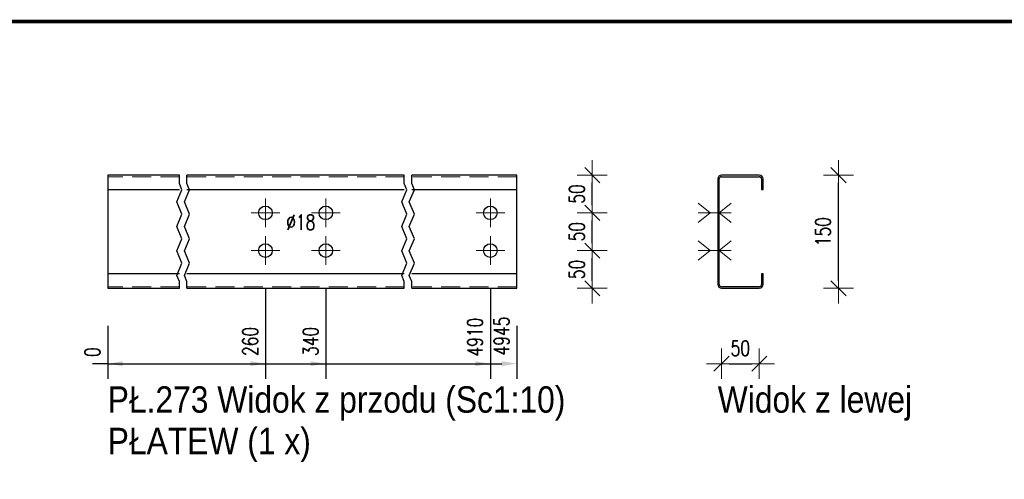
# Model space of a CAD drawing. Header units: millimetres. Extents: x -134 to 978, y 9358 to 10027.
# Tile 26 of 44: x 303 to 434, y 9881 to 9942. Entities that reach past the tile are written whole.
import ezdxf

# ---------------------------------------------------------------- set-up
doc = ezdxf.new("R2010")
doc.units = ezdxf.units.MM
doc.header["$LTSCALE"] = 10
doc.linetypes.add('HIDDEN', pattern=[0.375, 0.25, -0.125])
doc.linetypes.add('MITTE', pattern=[2, 1.25, -0.25, 0.25, -0.25])
doc.layers.get('Defpoints').update_dxf_attribs({"color": 1})
for name, color, linetype, lineweight in [('_RAMKA', 7, 'Continuous', 35), ('PS_Bolt', 4, 'Continuous', 13), ('PS_DIM', 4, 'Continuous', 13), ('PS_Hidden', 2, 'HIDDEN', 9), ('PS_Mid', 5, 'MITTE', 15), ('PS_Shape', 161, 'Continuous', 30), ('PS_SOLID', 7, 'Continuous', 30), ('PS_TEXT', 3, 'Continuous', 18)]:
    doc.layers.add(name, color=color, linetype=linetype, lineweight=lineweight)
doc.styles.add('gil', font='txt', dxfattribs={"width": 0.9})
doc.styles.add('simplex', font='simplex.shx', dxfattribs={"width": 0.75})
doc.dimstyles.new('1_10_GŁ_DS1-LS10', dxfattribs={"dimtxt": 2, "dimasz": 2, "dimexe": 2, "dimexo": 5, "dimgap": 1, "dimtad": 1, "dimjust": 4, "dimdec": 0, "dimlfac": 10, "dimtxsty": 'simplex', "dimblk1": 'NONE', "dimsah": 1, "dimcen": 2, "dimclrd": 256, "dimclre": 256, "dimclrt": 3, "dimadec": 1, "dimazin": 0, "dimtfac": 1, "dimtdec": 0, "dimtmove": 2, "dimatfit": 3, "dimfxl": 1, "dimarcsym": 0})
doc.dimstyles.new('1_10_PRZ_DS1-LS10', dxfattribs={"dimtxt": 2, "dimasz": 1, "dimexe": 2, "dimexo": 5, "dimgap": 1, "dimtad": 1, "dimdec": 0, "dimlfac": 10, "dimtxsty": 'simplex', "dimblk": 'dimznak', "dimcen": 2, "dimse1": 1, "dimse2": 1, "dimclrt": 3, "dimadec": 1, "dimazin": 0, "dimtfac": 1, "dimtdec": 0, "dimtix": 1, "dimtmove": 2, "dimatfit": 3, "dimldrblk": 'dim-grot', "dimfxl": 1, "dimarcsym": 0})

# ---------------------------------------------------------------- blocks, each defined once
blk = doc.blocks.new('*D162')
at = {"layer": 'Defpoints', "color": 0, "transparency": 16777216}
for p in [(315.1, 9906.44), (315.1, 9906.44), (315.1, 9896.44)]:
    blk.add_point(p, dxfattribs=at)
at = {"layer": 'PS_DIM', "lineweight": -2, "transparency": 16777216}
for p, q in [((315.1, 9901.44), (315.1, 9894.44)), ((315.1, 9901.44), (315.1, 9894.44)), ((315.1, 9896.44), (313.1, 9896.44)), ((315.1, 9896.44), (315.1, 9896.44)), ((317.1, 9896.44), (319.1, 9896.44))]:
    blk.add_line(p, q, dxfattribs=at)
at = {"layer": 'PS_DIM', "transparency": 16777216}
blk.add_solid([(317.1, 9896.77), (317.1, 9896.11), (315.1, 9896.44)], dxfattribs=at)
at = {"layer": 'PS_DIM', "color": 3, "transparency": 16777216, "insert": (313.08, 9897.96), "char_height": 2, "attachment_point": 5, "rotation": 90, "style": 'simplex'}
blk.add_mtext('0', dxfattribs=at)
blk = doc.blocks.new('_None')
blk = doc.blocks.new('*D163')
at = {"layer": 'Defpoints', "color": 0, "transparency": 16777216}
for p in [(336, 9911.44), (315.1, 9906.44), (336, 9896.44)]:
    blk.add_point(p, dxfattribs=at)
at = {"layer": 'PS_DIM', "lineweight": -2, "transparency": 16777216}
for p, q in [((336, 9906.44), (336, 9894.44)), ((315.1, 9901.44), (315.1, 9894.44)), ((315.1, 9896.44), (334, 9896.44))]:
    blk.add_line(p, q, dxfattribs=at)
at = {"layer": 'PS_DIM', "transparency": 16777216}
blk.add_solid([(334, 9896.77), (334, 9896.11), (336, 9896.44)], dxfattribs=at)
at = {"layer": 'PS_DIM', "color": 3, "transparency": 16777216, "insert": (333.98, 9899.39), "char_height": 2, "attachment_point": 5, "rotation": 90, "style": 'simplex'}
blk.add_mtext('260', dxfattribs=at)
blk = doc.blocks.new('*D164')
at = {"layer": 'Defpoints', "color": 0, "transparency": 16777216}
for p in [(344, 9911.44), (315.1, 9906.44), (344, 9896.44)]:
    blk.add_point(p, dxfattribs=at)
at = {"layer": 'PS_DIM', "lineweight": -2, "transparency": 16777216}
for p, q in [((344, 9906.44), (344, 9894.44)), ((315.1, 9901.44), (315.1, 9894.44)), ((315.1, 9896.44), (342, 9896.44))]:
    blk.add_line(p, q, dxfattribs=at)
at = {"layer": 'PS_DIM', "transparency": 16777216}
blk.add_solid([(342, 9896.77), (342, 9896.11), (344, 9896.44)], dxfattribs=at)
at = {"layer": 'PS_DIM', "color": 3, "transparency": 16777216, "insert": (341.98, 9899.39), "char_height": 2, "attachment_point": 5, "rotation": 90, "style": 'simplex'}
blk.add_mtext('340', dxfattribs=at)
blk = doc.blocks.new('*D165')
at = {"layer": 'Defpoints', "color": 0, "transparency": 16777216}
for p in [(365.8, 9911.44), (315.1, 9906.44), (365.8, 9896.44)]:
    blk.add_point(p, dxfattribs=at)
at = {"layer": 'PS_DIM', "lineweight": -2, "transparency": 16777216}
for p, q in [((365.8, 9906.44), (365.8, 9894.44)), ((315.1, 9901.44), (315.1, 9894.44)), ((315.1, 9896.44), (363.8, 9896.44))]:
    blk.add_line(p, q, dxfattribs=at)
at = {"layer": 'PS_DIM', "transparency": 16777216}
blk.add_solid([(363.8, 9896.77), (363.8, 9896.11), (365.8, 9896.44)], dxfattribs=at)
at = {"layer": 'PS_DIM', "color": 3, "transparency": 16777216, "insert": (363.78, 9899.96), "char_height": 2, "attachment_point": 5, "rotation": 90, "style": 'simplex'}
blk.add_mtext('4910', dxfattribs=at)
blk = doc.blocks.new('*D166')
at = {"layer": 'Defpoints', "color": 0, "transparency": 16777216}
for p in [(315.1, 9906.44), (369.3, 9906.44), (369.3, 9896.44)]:
    blk.add_point(p, dxfattribs=at)
at = {"layer": 'PS_DIM', "lineweight": -2, "transparency": 16777216}
for p, q in [((315.1, 9901.44), (315.1, 9894.44)), ((369.3, 9901.44), (369.3, 9894.44)), ((315.1, 9896.44), (367.3, 9896.44))]:
    blk.add_line(p, q, dxfattribs=at)
at = {"layer": 'PS_DIM', "transparency": 16777216}
blk.add_solid([(367.3, 9896.77), (367.3, 9896.11), (369.3, 9896.44)], dxfattribs=at)
at = {"layer": 'PS_DIM', "color": 3, "transparency": 16777216, "insert": (367.28, 9900.1), "char_height": 2, "attachment_point": 5, "rotation": 90, "style": 'simplex'}
blk.add_mtext('4945', dxfattribs=at)
blk = doc.blocks.new('dimznak')
at = {"color": 0}
for points in [[(0, 2), (0, -2)], [(-2, 0), (2, 0)]]:
    blk.add_lwpolyline(points, dxfattribs=at)
at = {"color": 2}
blk.add_lwpolyline([(1, 1), (-1, -1)], dxfattribs=at)
blk = doc.blocks.new('*D167')
at = {"layer": 'Defpoints', "color": 0, "transparency": 16777216}
for p in [(365.8, 9911.44), (379.3, 9911.44), (365.8, 9906.44)]:
    blk.add_point(p, dxfattribs=at)
at = {"layer": 'PS_DIM', "color": 0, "lineweight": -2, "transparency": 16777216}
blk.add_line((379.3, 9907.44), (379.3, 9910.44), dxfattribs=at)
for p, rotation in [((379.3, 9911.44), 90), ((379.3, 9906.44), 270)]:
    blk.add_blockref('dimznak', p, dxfattribs=dict(at, rotation=rotation))
at = {"layer": 'PS_DIM', "color": 3, "transparency": 16777216, "insert": (377.26, 9908.94), "char_height": 2, "attachment_point": 5, "rotation": 90, "style": 'simplex'}
blk.add_mtext('50', dxfattribs=at)
blk = doc.blocks.new('dim-grot')
blk.add_hatch(color=256).paths.add_polyline_path([(0, 0), (-2, 0.5), (-2, -0.5)])
blk.add_lwpolyline([(0, 0), (-2, 0.5), (-2, -0.5), (0, 0)])
blk = doc.blocks.new('*D168')
at = {"layer": 'Defpoints', "color": 0, "transparency": 16777216}
for p in [(365.8, 9916.44), (379.3, 9916.44), (365.8, 9911.44)]:
    blk.add_point(p, dxfattribs=at)
at = {"layer": 'PS_DIM', "color": 0, "lineweight": -2, "transparency": 16777216}
blk.add_line((379.3, 9912.44), (379.3, 9915.44), dxfattribs=at)
for p, rotation in [((379.3, 9916.44), 90), ((379.3, 9911.44), 270)]:
    blk.add_blockref('dimznak', p, dxfattribs=dict(at, rotation=rotation))
at = {"layer": 'PS_DIM', "color": 3, "transparency": 16777216, "insert": (377.26, 9913.94), "char_height": 2, "attachment_point": 5, "rotation": 90, "style": 'simplex'}
blk.add_mtext('50', dxfattribs=at)
blk = doc.blocks.new('*D169')
at = {"layer": 'Defpoints', "color": 0, "transparency": 16777216}
for p in [(365.8, 9921.44), (379.3, 9921.44), (365.8, 9916.44)]:
    blk.add_point(p, dxfattribs=at)
at = {"layer": 'PS_DIM', "color": 0, "lineweight": -2, "transparency": 16777216}
blk.add_line((379.3, 9917.44), (379.3, 9920.44), dxfattribs=at)
for p, rotation in [((379.3, 9921.44), 90), ((379.3, 9916.44), 270)]:
    blk.add_blockref('dimznak', p, dxfattribs=dict(at, rotation=rotation))
at = {"layer": 'PS_DIM', "color": 3, "transparency": 16777216, "insert": (377.26, 9918.94), "char_height": 2, "attachment_point": 5, "rotation": 90, "style": 'simplex'}
blk.add_mtext('50', dxfattribs=at)
blk = doc.blocks.new('*D170')
at = {"layer": 'Defpoints', "color": 0, "transparency": 16777216}
for p in [(396.43, 9906.44), (401.43, 9906.44), (401.43, 9896.44)]:
    blk.add_point(p, dxfattribs=at)
at = {"layer": 'PS_DIM', "color": 0, "lineweight": -2, "transparency": 16777216}
blk.add_line((397.43, 9896.44), (400.43, 9896.44), dxfattribs=at)
at = {"layer": 'PS_DIM', "color": 0, "lineweight": -2, "transparency": 16777216, "rotation": 180}
blk.add_blockref('dimznak', (396.43, 9896.44), dxfattribs=at)
at = {"layer": 'PS_DIM', "color": 0, "lineweight": -2, "transparency": 16777216}
blk.add_blockref('dimznak', (401.43, 9896.44), dxfattribs=at)
at = {"layer": 'PS_DIM', "color": 3, "transparency": 16777216, "insert": (398.93, 9898.48), "char_height": 2, "attachment_point": 5, "style": 'simplex'}
blk.add_mtext('50', dxfattribs=at)
blk = doc.blocks.new('*D171')
at = {"layer": 'Defpoints', "color": 0, "transparency": 16777216}
for p in [(401.93, 9921.44), (411.93, 9921.44), (401.93, 9906.44)]:
    blk.add_point(p, dxfattribs=at)
at = {"layer": 'PS_DIM', "color": 0, "lineweight": -2, "transparency": 16777216}
blk.add_line((411.93, 9907.44), (411.93, 9920.44), dxfattribs=at)
for p, rotation in [((411.93, 9921.44), 90), ((411.93, 9906.44), 270)]:
    blk.add_blockref('dimznak', p, dxfattribs=dict(at, rotation=rotation))
at = {"layer": 'PS_DIM', "color": 3, "transparency": 16777216, "insert": (409.89, 9913.94), "char_height": 2, "attachment_point": 5, "rotation": 90, "style": 'simplex'}
blk.add_mtext('150', dxfattribs=at)
blk = doc.blocks.new('*U506')
at = {"layer": '_RAMKA', "lineweight": -3, "const_width": 0.5}
blk.add_lwpolyline([(-1070, 10), (-10, 10), (-10, 584), (-1070, 584)], close=True, dxfattribs=at)
blk = doc.blocks.new('*X688')
at = {"color": 3, "linetype": 'Continuous'}
blk.add_line((336, 9916.44), (336, 9916.44), dxfattribs=at)
blk.add_line((336, 9916.44), (336, 9916.44), dxfattribs=at)
blk.add_line((336, 9916.44), (336, 9916.44), dxfattribs=at)
blk.add_line((336, 9916.44), (336, 9916.44), dxfattribs=at)
blk.add_line((336, 9916.44), (336, 9916.44), dxfattribs=at)
blk = doc.blocks.new('*X689')
at = {"color": 3, "linetype": 'Continuous'}
blk.add_line((344, 9916.44), (344, 9916.44), dxfattribs=at)
blk.add_line((344, 9916.44), (344, 9916.44), dxfattribs=at)
blk.add_line((344, 9916.44), (344, 9916.44), dxfattribs=at)
blk.add_line((344, 9916.44), (344, 9916.44), dxfattribs=at)
blk.add_line((344, 9916.44), (344, 9916.44), dxfattribs=at)
blk = doc.blocks.new('*X690')
at = {"color": 3, "linetype": 'Continuous'}
blk.add_line((344, 9911.44), (344, 9911.44), dxfattribs=at)
blk.add_line((344, 9911.44), (344, 9911.44), dxfattribs=at)
blk.add_line((344, 9911.44), (344, 9911.44), dxfattribs=at)
blk.add_line((344, 9911.44), (344, 9911.44), dxfattribs=at)
blk.add_line((344, 9911.44), (344, 9911.44), dxfattribs=at)
blk = doc.blocks.new('*X691')
at = {"color": 3, "linetype": 'Continuous'}
blk.add_line((365.8, 9911.44), (365.8, 9911.44), dxfattribs=at)
blk.add_line((365.8, 9911.44), (365.8, 9911.44), dxfattribs=at)
blk.add_line((365.8, 9911.44), (365.8, 9911.44), dxfattribs=at)
blk.add_line((365.8, 9911.44), (365.8, 9911.44), dxfattribs=at)
blk.add_line((365.8, 9911.44), (365.8, 9911.44), dxfattribs=at)
blk = doc.blocks.new('*X692')
at = {"color": 3, "linetype": 'Continuous'}
blk.add_line((365.8, 9916.44), (365.8, 9916.44), dxfattribs=at)
blk.add_line((365.8, 9916.44), (365.8, 9916.44), dxfattribs=at)
blk.add_line((365.8, 9916.44), (365.8, 9916.44), dxfattribs=at)
blk.add_line((365.8, 9916.44), (365.8, 9916.44), dxfattribs=at)
blk.add_line((365.8, 9916.44), (365.8, 9916.44), dxfattribs=at)
blk = doc.blocks.new('*X693')
at = {"color": 3, "linetype": 'Continuous'}
blk.add_line((336, 9911.44), (336, 9911.44), dxfattribs=at)
blk.add_line((336, 9911.44), (336, 9911.44), dxfattribs=at)
blk.add_line((336, 9911.44), (336, 9911.44), dxfattribs=at)
blk.add_line((336, 9911.44), (336, 9911.44), dxfattribs=at)
blk.add_line((336, 9911.44), (336, 9911.44), dxfattribs=at)
blk = doc.blocks.new('*X694')
at = {"color": 1}
for p, q in [((324.6, 9920.33), (324.6, 9921.44)), ((325.6, 9920.33), (325.6, 9921.44)), ((354.4, 9920.33), (354.4, 9921.44)), ((355.4, 9920.33), (355.4, 9921.44)), ((324.26, 9917.89), (324.94, 9919.51)), ((324.94, 9919.51), (324.6, 9920.33)), ((325.26, 9917.89), (325.94, 9919.51)), ((325.94, 9919.51), (325.6, 9920.33)), ((354.06, 9917.89), (354.74, 9919.51)), ((354.74, 9919.51), (354.4, 9920.33)), ((355.06, 9917.89), (355.74, 9919.51)), ((355.74, 9919.51), (355.4, 9920.33)), ((324.94, 9916.26), (324.26, 9917.89)), ((325.94, 9916.26), (325.26, 9917.89)), ((354.74, 9916.26), (354.06, 9917.89)), ((355.74, 9916.26), (355.06, 9917.89)), ((324.26, 9914.64), (324.94, 9916.26)), ((325.26, 9914.64), (325.94, 9916.26)), ((354.06, 9914.64), (354.74, 9916.26)), ((355.06, 9914.64), (355.74, 9916.26)), ((324.94, 9913.01), (324.26, 9914.64)), ((325.94, 9913.01), (325.26, 9914.64)), ((354.74, 9913.01), (354.06, 9914.64)), ((355.74, 9913.01), (355.06, 9914.64)), ((324.26, 9911.39), (324.94, 9913.01)), ((325.26, 9911.39), (325.94, 9913.01)), ((354.06, 9911.39), (354.74, 9913.01)), ((355.06, 9911.39), (355.74, 9913.01)), ((324.94, 9909.76), (324.26, 9911.39)), ((325.94, 9909.76), (325.26, 9911.39)), ((354.74, 9909.76), (354.06, 9911.39)), ((355.74, 9909.76), (355.06, 9911.39)), ((324.26, 9908.13), (324.94, 9909.76)), ((325.26, 9908.13), (325.94, 9909.76)), ((354.06, 9908.13), (354.74, 9909.76)), ((355.06, 9908.13), (355.74, 9909.76)), ((324.6, 9907.32), (324.26, 9908.13)), ((325.6, 9907.32), (325.26, 9908.13)), ((354.4, 9907.32), (354.06, 9908.13)), ((355.4, 9907.32), (355.06, 9908.13)), ((324.6, 9906.44), (324.6, 9907.32)), ((325.6, 9906.44), (325.6, 9907.32)), ((354.4, 9906.44), (354.4, 9907.32)), ((355.4, 9906.44), (355.4, 9907.32))]:
    blk.add_line(p, q, dxfattribs=at)
at = {"layer": 'PS_Hidden', "color": 2, "linetype": 'HIDDEN'}
for p, q in [((324.6, 9921.24), (315.1, 9921.24)), ((354.4, 9921.24), (325.6, 9921.24)), ((369.3, 9921.24), (355.4, 9921.24)), ((324.6, 9906.64), (315.1, 9906.64)), ((354.4, 9906.64), (325.6, 9906.64)), ((369.3, 9906.64), (355.4, 9906.64))]:
    blk.add_line(p, q, dxfattribs=at)
at = {"layer": 'PS_Mid', "color": 5, "linetype": 'MITTE'}
for p, q in [((336, 9918.34), (336, 9914.54)), ((344, 9918.34), (344, 9914.54)), ((365.8, 9918.34), (365.8, 9914.54)), ((337.9, 9916.44), (334.1, 9916.44)), ((345.9, 9916.44), (342.1, 9916.44)), ((367.7, 9916.44), (363.9, 9916.44)), ((336, 9913.34), (336, 9909.54)), ((344, 9913.34), (344, 9909.54)), ((365.8, 9913.34), (365.8, 9909.54)), ((337.9, 9911.44), (334.1, 9911.44)), ((345.9, 9911.44), (342.1, 9911.44)), ((367.7, 9911.44), (363.9, 9911.44))]:
    blk.add_line(p, q, dxfattribs=at)
at = {"layer": 'PS_SOLID', "color": 7, "linetype": 'Continuous'}
for p, q in [((324.6, 9921.44), (315.1, 9921.44)), ((315.1, 9921.44), (315.1, 9919.54)), ((354.4, 9921.44), (325.6, 9921.44)), ((369.3, 9921.44), (355.4, 9921.44)), ((369.3, 9919.54), (369.3, 9921.44)), ((315.1, 9919.54), (324.6, 9919.54)), ((315.1, 9919.54), (315.1, 9908.34)), ((325.6, 9919.54), (354.4, 9919.54)), ((355.4, 9919.54), (369.3, 9919.54)), ((369.3, 9908.34), (369.3, 9919.54)), ((324.6, 9908.34), (315.1, 9908.34)), ((315.1, 9908.34), (315.1, 9906.44)), ((354.4, 9908.34), (325.6, 9908.34)), ((369.3, 9908.34), (355.4, 9908.34)), ((369.3, 9906.44), (369.3, 9908.34)), ((315.1, 9906.44), (324.6, 9906.44)), ((325.6, 9906.44), (354.4, 9906.44)), ((355.4, 9906.44), (369.3, 9906.44))]:
    blk.add_line(p, q, dxfattribs=at)
at = {"layer": 'PS_SOLID', "color": 7}
for centre in [(336, 9916.44), (344, 9916.44), (365.8, 9916.44), (336, 9911.44), (344, 9911.44), (365.8, 9911.44)]:
    blk.add_circle(centre, 0.9, dxfattribs=at)
blk = doc.blocks.new('*X695')
at = {"color": 3, "style": 'gil', "width": 0.9}
for s, p in [('PŁ.273 Widok z przodu (Sc1:10)', (315.1, 9889.94)), ('PŁATEW (1 x)', (315.1, 9884.44))]:
    blk.add_text(s, height=3.5, dxfattribs=at).set_placement(p)
blk = doc.blocks.new('*X696')
at = {"color": 3, "linetype": 'Continuous'}
for p, q in [((394.93, 9916.44), (393.33, 9917.72)), ((396.13, 9916.44), (397.73, 9917.72)), ((393.33, 9915.16), (394.93, 9916.44)), ((393.33, 9916.44), (397.73, 9916.44)), ((397.73, 9915.16), (396.13, 9916.44))]:
    blk.add_line(p, q, dxfattribs=at)
blk = doc.blocks.new('*X697')
at = {"color": 3, "linetype": 'Continuous'}
for p, q in [((394.93, 9916.44), (393.33, 9917.72)), ((396.13, 9916.44), (397.73, 9917.72)), ((393.33, 9915.16), (394.93, 9916.44)), ((393.33, 9916.44), (397.73, 9916.44)), ((397.73, 9915.16), (396.13, 9916.44))]:
    blk.add_line(p, q, dxfattribs=at)
blk = doc.blocks.new('*X698')
at = {"color": 3, "linetype": 'Continuous'}
for p, q in [((394.93, 9911.44), (393.33, 9912.72)), ((396.13, 9911.44), (397.73, 9912.72)), ((393.33, 9910.16), (394.93, 9911.44)), ((393.33, 9911.44), (397.73, 9911.44)), ((397.73, 9910.16), (396.13, 9911.44))]:
    blk.add_line(p, q, dxfattribs=at)
blk = doc.blocks.new('*X699')
at = {"color": 3, "linetype": 'Continuous'}
for p, q in [((394.93, 9911.44), (393.33, 9912.72)), ((396.13, 9911.44), (397.73, 9912.72)), ((393.33, 9910.16), (394.93, 9911.44)), ((393.33, 9911.44), (397.73, 9911.44)), ((397.73, 9910.16), (396.13, 9911.44))]:
    blk.add_line(p, q, dxfattribs=at)
blk = doc.blocks.new('*X700')
at = {"color": 3, "linetype": 'Continuous'}
for p, q in [((394.93, 9916.44), (393.33, 9917.72)), ((396.13, 9916.44), (397.73, 9917.72)), ((393.33, 9915.16), (394.93, 9916.44)), ((393.33, 9916.44), (397.73, 9916.44)), ((397.73, 9915.16), (396.13, 9916.44))]:
    blk.add_line(p, q, dxfattribs=at)
blk = doc.blocks.new('*X701')
at = {"color": 3, "linetype": 'Continuous'}
for p, q in [((394.93, 9911.44), (393.33, 9912.72)), ((396.13, 9911.44), (397.73, 9912.72)), ((393.33, 9910.16), (394.93, 9911.44)), ((393.33, 9911.44), (397.73, 9911.44)), ((397.73, 9910.16), (396.13, 9911.44))]:
    blk.add_line(p, q, dxfattribs=at)
blk = doc.blocks.new('*X702')
at = {"layer": 'PS_Hidden', "color": 2, "linetype": 'HIDDEN'}
for p, q in [((396.13, 9917.34), (395.93, 9917.34)), ((395.93, 9915.54), (396.13, 9915.54)), ((396.13, 9912.34), (395.93, 9912.34)), ((395.93, 9910.54), (396.13, 9910.54))]:
    blk.add_line(p, q, dxfattribs=at)
at = {"layer": 'PS_SOLID', "color": 7, "linetype": 'Continuous'}
for p, q in [((395.93, 9920.94), (395.93, 9906.94)), ((396.13, 9916.44), (396.13, 9920.94)), ((401.43, 9921.44), (396.43, 9921.44)), ((396.43, 9921.24), (401.43, 9921.24)), ((401.73, 9920.94), (401.73, 9919.54)), ((401.93, 9919.54), (401.93, 9920.94)), ((401.73, 9919.54), (401.93, 9919.54)), ((396.13, 9911.44), (396.13, 9916.44)), ((396.13, 9906.94), (396.13, 9911.44)), ((401.93, 9908.34), (401.73, 9908.34)), ((401.73, 9908.34), (401.73, 9906.94)), ((401.93, 9906.94), (401.93, 9908.34)), ((401.43, 9906.64), (396.43, 9906.64)), ((396.43, 9906.44), (401.43, 9906.44))]:
    blk.add_line(p, q, dxfattribs=at)
at = {"layer": 'PS_SOLID'}
for centre, radius, start, end in [((396.43, 9920.94), 0.5, 90, 180), ((396.43, 9920.94), 0.3, 90, 180), ((401.43, 9920.94), 0.5, 360, 90), ((401.43, 9920.94), 0.3, 360, 90), ((396.43, 9906.94), 0.5, 180, 270), ((396.43, 9906.94), 0.3, 180, 270), ((401.43, 9906.94), 0.5, 270, 0), ((401.43, 9906.94), 0.3, 270, 0)]:
    blk.add_arc(centre, radius, start, end, dxfattribs=at)
blk = doc.blocks.new('*X703')
at = {"color": 3, "style": 'gil', "width": 0.9}
blk.add_text('Widok z lewej', height=3.5, dxfattribs=at).set_placement((395.93, 9889.94))

msp = doc.modelspace()

# ---------------------------------------------------------------- block references
at = {"layer": 'PS_Bolt', "color": 3}
for name in ['*X696', '*X697', '*X700', '*X688', '*X689', '*X692', '*X698', '*X699', '*X701', '*X693', '*X690', '*X691']:
    msp.add_blockref(name, (0, 0), dxfattribs=at)
at = {"layer": 'PS_DIM'}
msp.add_blockref('*U506', (972.3, 9357.81), dxfattribs=at)
at = {"layer": 'PS_Shape', "color": 5}
for name in ['*X694', '*X702']:
    msp.add_blockref(name, (0, 0), dxfattribs=at)
at = {"layer": 'PS_TEXT'}
for name in ['*X695', '*X703']:
    msp.add_blockref(name, (0, 0), dxfattribs=at)

# ---------------------------------------------------------------- texts
at = {"layer": 'PS_DIM', "insert": (338.76, 9914.2), "char_height": 2, "attachment_point": 7, "style": 'simplex'}
msp.add_mtext('\\A1;%%c18', dxfattribs=at)

# ---------------------------------------------------------------- dimensions: what is measured, and where the dimension line sits
at = {"layer": 'PS_DIM'}
for base, p1, p2, picture, middle in [((379.3, 9921.44), (365.8, 9916.44), (365.8, 9921.44), '*D169', (377.26, 9918.94)), ((411.93, 9921.44), (401.93, 9906.44), (401.93, 9921.44), '*D171', (409.89, 9913.94)), ((379.3, 9916.44), (365.8, 9911.44), (365.8, 9916.44), '*D168', (377.26, 9913.94)), ((379.3, 9911.44), (365.8, 9906.44), (365.8, 9911.44), '*D167', (377.26, 9908.94))]:
    dim = msp.add_linear_dim(base=base, p1=p1, p2=p2, angle=90, dimstyle='1_10_PRZ_DS1-LS10', dxfattribs=at)
    dim.commit()
    dim.dimension.update_dxf_attribs({"geometry": picture, "text_midpoint": middle, "dimtype": 128})
for base, p2, text, picture, middle in [((336, 9896.44), (336, 9911.44), '260', '*D163', (333.98, 9899.39)), ((344, 9896.44), (344, 9911.44), '340', '*D164', (341.98, 9899.39)), ((365.8, 9896.44), (365.8, 9911.44), '4910', '*D165', (363.78, 9899.96)), ((369.3, 9896.44), (369.3, 9906.44), '4945', '*D166', (367.28, 9900.1))]:
    dim = msp.add_linear_dim(base=base, p1=(315.1, 9906.44), p2=p2, text=text, dimstyle='1_10_GŁ_DS1-LS10', dxfattribs=at)
    dim.commit()
    dim.dimension.update_dxf_attribs({"geometry": picture, "text_midpoint": middle, "dimtype": 128, "text_rotation": 90})
dim = msp.add_linear_dim(base=(315.0993, 9896.4396), p1=(315.0992, 9906.4396), p2=(315.0993, 9906.4396), dimstyle='1_10_GŁ_DS1-LS10', dxfattribs=at)
dim.commit()
dim.dimension.update_dxf_attribs({"geometry": '*D162', "text_midpoint": (313.0793, 9897.9596), "dimtype": 128, "text_rotation": 90})
dim = msp.add_linear_dim(base=(401.43, 9896.44), p1=(396.43, 9906.44), p2=(401.43, 9906.44), dimstyle='1_10_PRZ_DS1-LS10', dxfattribs=at)
dim.commit()
dim.dimension.update_dxf_attribs({"geometry": '*D170', "text_midpoint": (398.93, 9898.48), "dimtype": 128})

doc.saveas('drawing.dxf')
